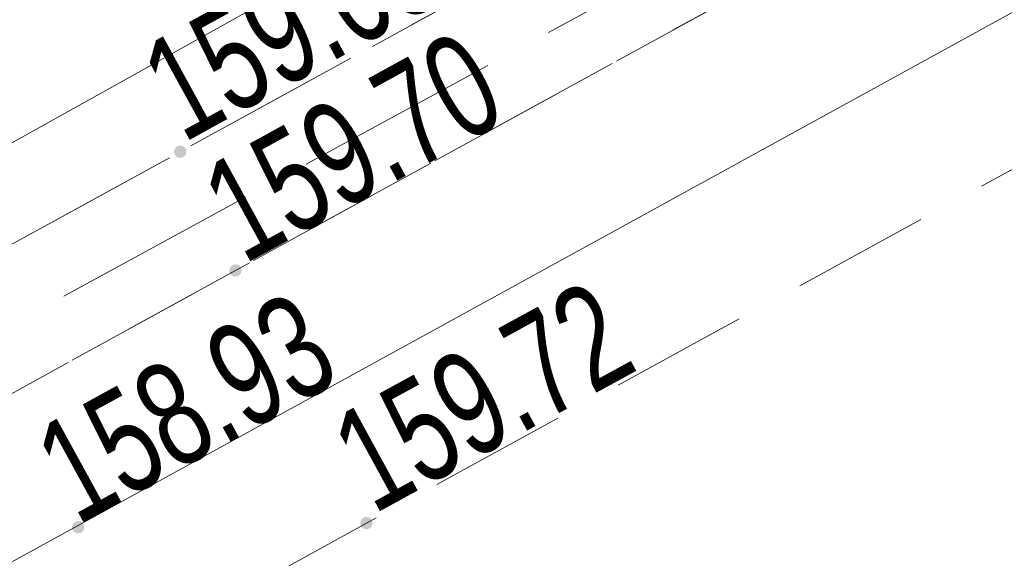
# Model space of a CAD drawing. Header units: metres. Extents: x 8440716 to 8446743, y 5883760 to 5887966.
# Tile 233 of 256: x 8442462.54 to 8442469.67, y 5885796.96 to 5885800.87. Entities that reach past the tile are written whole.
import ezdxf

# ---------------------------------------------------------------- set-up
doc = ezdxf.new("R2010")
doc.units = ezdxf.units.M
doc.header["$MEASUREMENT"] = 0
doc.linetypes.add('1.0_0.5', pattern=[1.5, 1, -0.5])
doc.linetypes.add('1.5_0.5', pattern=[2, 1.5, -0.5])
doc.layers.get('0').update_dxf_attribs({"color": 250, "linetype": 'CONTINUOUS', "lineweight": 5})
for name, color, linetype in [('chodnik', 253, 'CONTINUOUS'), ('pikieta sztuczna', 253, 'CONTINUOUS'), ('pikieta sztuczna-Atr2', 253, 'CONTINUOUS'), ('przewód elektroenergetyczny podziemny - ob. projektowany', 253, 'CONTINUOUS'), ('przewód telekomunikacyjny podziemny', 253, 'CONTINUOUS'), ('przewód wodociągowy', 253, 'CONTINUOUS'), ('rzędna', 253, 'CONTINUOUS'), ('rzędna-Atr2', 253, 'CONTINUOUS'), ('trawnik', 253, 'CONTINUOUS')]:
    doc.layers.add(name, color=color, linetype=linetype)
doc.styles.get("Standard").update_dxf_attribs({"font": 'Working1250', "width": 0.75})

# ---------------------------------------------------------------- blocks, each defined once
blk = doc.blocks.new('PW01')
at = {"linetype": 'Continuous', "lineweight": 13}
h = blk.add_hatch(color=0, dxfattribs=at)
edge = h.paths.add_edge_path()
edge.add_arc((0, 0), 0.045, 0, 360)

msp = doc.modelspace()

# ---------------------------------------------------------------- linework, layer by layer
at = {"layer": 'chodnik', "color": 253, "linetype": '1.0_0.5', "lineweight": 18, "flags": 128}
for points in [[(8442227.61, 5885673.02), (8442233.09, 5885675.53), (8442236.85, 5885677.26), (8442248.86, 5885682.85), (8442261.11, 5885688.95), (8442270.34, 5885693.7), (8442276.45, 5885696.95), (8442293.62, 5885706.31), (8442303.45, 5885711.71), (8442327.6, 5885725.01), (8442363.58, 5885744.79), (8442368.09, 5885747.26), (8442372.02, 5885749.46), (8442397.76, 5885763.64), (8442430.07, 5885781.43), (8442463.7, 5885799.91), (8442494.8, 5885816.96), (8442526.92, 5885834.71), (8442562.4, 5885854.15), (8442598.17, 5885873.84), (8442624.8, 5885888.46), (8442657.47, 5885906.45), (8442689.67, 5885924.19), (8442721.98, 5885941.97), (8442754.17, 5885959.73), (8442784.37, 5885976.3), (8442819.26, 5885995.45), (8442851.56, 5886013.23), (8442883.81, 5886030.99), (8442916.35, 5886048.87), (8442948.54, 5886066.59), (8442981.18, 5886084.55), (8443014.82, 5886103.01), (8443046.03, 5886120.16), (8443078.59, 5886138.04), (8443110.9, 5886155.85), (8443143.39, 5886173.76), (8443159.31, 5886182.54), (8443160.3, 5886182.95), (8443161.61, 5886183.38), (8443162.98, 5886183.6), (8443164.51, 5886183.65), (8443166.42, 5886183.54), (8443168.06, 5886183.45), (8443169.47, 5886183.69), (8443170.89, 5886184.19), (8443171.98, 5886184.78), (8443172.73, 5886185.26), (8443170.6, 5886186.43), (8443170.05, 5886186.13), (8443169.27, 5886185.79), (8443168.01, 5886185.54), (8443167.07, 5886185.56), (8443165.25, 5886185.7), (8443164.04, 5886185.74), (8443161.85, 5886185.52), (8443160.12, 5886185.08), (8443158.24, 5886184.31), (8443142.4, 5886175.6), (8443109.88, 5886157.66), (8443077.69, 5886139.94), (8443045.06, 5886121.98), (8443013.59, 5886104.73), (8442980.22, 5886086.4), (8442947.47, 5886068.38), (8442915.51, 5886050.79), (8442882.83, 5886032.85), (8442850.52, 5886015.03), (8442818.06, 5885997.17), (8442783.41, 5885978.14), (8442753.19, 5885961.54), (8442720.93, 5885943.74), (8442688.63, 5885925.96), (8442656.38, 5885908.21), (8442623.77, 5885890.25), (8442597.12, 5885875.63), (8442561.4, 5885855.99), (8442525.99, 5885836.53), (8442493.98, 5885818.86), (8442462.78, 5885801.76), (8442428.98, 5885783.14), (8442396.7, 5885765.42), (8442371.04, 5885751.28), (8442367.47, 5885749.33), (8442367.16, 5885749.31), (8442366.9, 5885749.46), (8442366.56, 5885750.02), (8442366.18, 5885750.8), (8442364.41, 5885749.81), (8442364.38, 5885749.25), (8442364.01, 5885748.06), (8442363.55, 5885747.4), (8442362.78, 5885746.73), (8442326.54, 5885726.81), (8442302.36, 5885713.49), (8442292.58, 5885708.1), (8442275.43, 5885698.75), (8442269.39, 5885695.57), (8442260.19, 5885690.78), (8442247.99, 5885684.71), (8442235.85, 5885679.08), (8442232.06, 5885677.37), (8442227.97, 5885675.56), (8442221.94, 5885672.89), (8442216.5, 5885670.61), (8442206.12, 5885666.35), (8442201.41, 5885664.48), (8442190.06, 5885660.16), (8442169.76, 5885652.89), (8442167.35, 5885652.25), (8442161.2, 5885650.61), (8442161.7, 5885648.68), (8442170.42, 5885650.93), (8442190.78, 5885658.22), (8442202.03, 5885662.53), (8442207.06, 5885664.47), (8442217.19, 5885668.66), (8442223.87, 5885671.41)], [(8442398.23, 5885762.83), (8442372.93, 5885748.87), (8442372.02, 5885749.46), (8442368.09, 5885747.26), (8442368.08, 5885746.24), (8442363.93, 5885743.94), (8442328.04, 5885724.2), (8442303.92, 5885710.92), (8442294.03, 5885705.48), (8442276.91, 5885696.15), (8442270.65, 5885692.84), (8442261.52, 5885688.13), (8442249.29, 5885682.04), (8442237.27, 5885676.4), (8442233.82, 5885674.86), (8442227.91, 5885672.18), (8442228.68, 5885670.34), (8442234.79, 5885673.06), (8442238.21, 5885674.64), (8442250.22, 5885680.25), (8442262.44, 5885686.36), (8442271.35, 5885690.96), (8442277.86, 5885694.39), (8442295.07, 5885703.76), (8442305.02, 5885709.25), (8442328.98, 5885722.44), (8442364.79, 5885742.15), (8442399.21, 5885760.98), (8442431.58, 5885778.77), (8442465.05, 5885797.22), (8442495.8, 5885814.05), (8442518.04, 5885826.35), (8442520.13, 5885827.5), (8442528.37, 5885832.06), (8442563.43, 5885851.44), (8442599.47, 5885871.24), (8442625.94, 5885885.78), (8442658.84, 5885903.89), (8442691.97, 5885922.16), (8442723.6, 5885939.55), (8442755.59, 5885957.15), (8442785.67, 5885973.69), (8442820.87, 5885992.99), (8442852.82, 5886010.6), (8442885.15, 5886028.42), (8442917.67, 5886046.28), (8442950.17, 5886064.15), (8442982.52, 5886081.96), (8443016.84, 5886100.81), (8443047.49, 5886117.63), (8443079.73, 5886135.39), (8443112.44, 5886153.39), (8443144.78, 5886171.19), (8443160.82, 5886179.99), (8443162.19, 5886180.5), (8443163.41, 5886180.72), (8443164.97, 5886180.7), (8443166.12, 5886180.47), (8443168.87, 5886179.82), (8443169.49, 5886179.73), (8443170.81, 5886179.74), (8443172.11, 5886180.07), (8443173.41, 5886180.59), (8443175.29, 5886181.7), (8443174.34, 5886182.75), (8443173.14, 5886183.92), (8443171.98, 5886184.78), (8443170.89, 5886184.19), (8443169.47, 5886183.69), (8443168.06, 5886183.45), (8443166.42, 5886183.54), (8443164.51, 5886183.65), (8443162.98, 5886183.6), (8443161.61, 5886183.38), (8443160.3, 5886182.95), (8443159.31, 5886182.54), (8443159.73, 5886181.73), (8443143.87, 5886172.95), (8443111.34, 5886155.04), (8443078.93, 5886137.17), (8443046.49, 5886119.33), (8443015.33, 5886102.26), (8442981.67, 5886083.71), (8442949, 5886065.77), (8442916.82, 5886048.03), (8442884.23, 5886030.14), (8442851.95, 5886012.33), (8442819.79, 5885994.66), (8442784.76, 5885975.43), (8442754.61, 5885958.89), (8442722.39, 5885941.13), (8442691.08, 5885923.91), (8442657.91, 5885905.62), (8442625.13, 5885887.6), (8442598.63, 5885873.01), (8442562.69, 5885853.33), (8442527.37, 5885833.89), (8442495.03, 5885816.03), (8442464.1, 5885799.05), (8442430.54, 5885780.59)]]:
    msp.add_lwpolyline(points, close=True, dxfattribs=at)
at = {"layer": 'przewód elektroenergetyczny podziemny - ob. projektowany', "color": 3, "linetype": '1.5_0.5', "lineweight": 18, "flags": 128}
msp.add_lwpolyline([(8442373.46, 5885749.75), (8442389.18, 5885758.36), (8442404.93, 5885767.14), (8442422.4, 5885776.87), (8442439.97, 5885786.42), (8442457.55, 5885795.98), (8442475.12, 5885805.53), (8442492.55, 5885815.32), (8442510.12, 5885824.88), (8442527.6, 5885834.61), (8442545.17, 5885844.17), (8442562.64, 5885853.9), (8442580.21, 5885863.46), (8442597.78, 5885873.01), (8442615.24, 5885882.77), (8442632.7, 5885892.51), (8442650.27, 5885902.07), (8442667.96, 5885911.8), (8442700.77, 5885929.84), (8442718.29, 5885939.48), (8442735.81, 5885949.13), (8442753.33, 5885958.77), (8442770.89, 5885968.35), (8442788.4, 5885978.02), (8442805.9, 5885987.69), (8442840.92, 5886007.03), (8442858.42, 5886016.71), (8442893.52, 5886035.88), (8442928.52, 5886055.26), (8442946.12, 5886064.75), (8442963.63, 5886074.42), (8442981.13, 5886084.1), (8442998.63, 5886093.78), (8443016.24, 5886103.26), (8443033.73, 5886112.97), (8443051.21, 5886122.69), (8443068.8, 5886132.2), (8443086.27, 5886141.93), (8443103.74, 5886151.67), (8443121.34, 5886161.18), (8443138.83, 5886170.87), (8443156.44, 5886180.36)], dxfattribs=at)
at = {"layer": 'przewód telekomunikacyjny podziemny', "color": 30, "linetype": 'Continuous', "lineweight": 18, "flags": 128}
msp.add_lwpolyline([(8442887.65, 5886030.94), (8442861.5, 5886016.55), (8442845.88, 5886007.92), (8442819.73, 5885993.62), (8442792.68, 5885978.72), (8442764.96, 5885963.37), (8442742.51, 5885951.26), (8442715.88, 5885936.68), (8442689.75, 5885922.33), (8442664.49, 5885908.48), (8442641.02, 5885895.43), (8442613.42, 5885880.21), (8442586.52, 5885865.07), (8442555.95, 5885848.53), (8442535.15, 5885836.83), (8442526.51, 5885832.17), (8442498.85, 5885816.9), (8442462.39, 5885796.89), (8442434.58, 5885781.45), (8442405.39, 5885765.33), (8442372.03, 5885747.01), (8442349.92, 5885734.78), (8442316.79, 5885717.27), (8442288.16, 5885701.78)], dxfattribs=at)
at = {"layer": 'przewód wodociągowy', "color": 5, "linetype": 'Continuous', "lineweight": 18, "flags": 128}
msp.add_lwpolyline([(8442480.04, 5885809.76), (8442454, 5885795.25), (8442427.58, 5885781.06), (8442397.07, 5885764.28), (8442370.04, 5885749.52), (8442343.46, 5885735.1), (8442340.62, 5885733.46), (8442339.15, 5885732.65), (8442337.48, 5885731.61), (8442333.68, 5885729.86), (8442333.23, 5885730.08), (8442332.61, 5885731.09), (8442321.81, 5885750.66), (8442318.1, 5885757.25)], dxfattribs=at)
at = {"layer": 'trawnik', "color": 253, "linetype": '1.0_0.5', "lineweight": 18, "flags": 128}
msp.add_lwpolyline([(8442916.82, 5886048.03), (8442949, 5886065.77), (8442981.67, 5886083.71), (8443015.33, 5886102.26), (8443046.49, 5886119.33), (8443078.93, 5886137.17), (8443111.34, 5886155.04), (8443143.87, 5886172.95), (8443159.73, 5886181.73), (8443159.31, 5886182.54), (8443143.39, 5886173.76), (8443110.9, 5886155.85), (8443078.59, 5886138.04), (8443046.03, 5886120.16), (8443014.82, 5886103.01), (8442981.18, 5886084.55), (8442948.54, 5886066.59), (8442916.35, 5886048.87), (8442883.81, 5886030.99), (8442851.56, 5886013.23), (8442819.26, 5885995.45), (8442784.37, 5885976.3), (8442754.17, 5885959.73), (8442721.98, 5885941.97), (8442689.67, 5885924.19), (8442657.47, 5885906.45), (8442624.8, 5885888.46), (8442598.17, 5885873.84), (8442562.4, 5885854.15), (8442526.92, 5885834.71), (8442494.8, 5885816.96), (8442463.7, 5885799.91), (8442430.07, 5885781.43), (8442397.76, 5885763.64), (8442372.02, 5885749.46), (8442372.93, 5885748.87), (8442398.23, 5885762.83), (8442430.54, 5885780.59), (8442464.1, 5885799.05), (8442495.03, 5885816.03), (8442527.37, 5885833.89), (8442562.69, 5885853.33), (8442598.63, 5885873.01), (8442625.13, 5885887.6), (8442657.91, 5885905.62), (8442691.08, 5885923.91), (8442722.39, 5885941.13), (8442754.61, 5885958.89), (8442784.76, 5885975.43), (8442819.79, 5885994.66), (8442851.95, 5886012.33), (8442884.23, 5886030.14)], close=True, dxfattribs=at)

# ---------------------------------------------------------------- block references
at = {"layer": 'pikieta sztuczna', "color": 253, "linetype": 'Continuous', "lineweight": 13}
for p in [(8442463.7, 5885799.91), (8442464.1, 5885799.05), (8442465.05, 5885797.22)]:
    msp.add_blockref('PW01', p, dxfattribs=at)
at = {"layer": 'rzędna', "color": 30, "linetype": 'Continuous', "lineweight": 18}
msp.add_blockref('PW01', (8442462.96, 5885797.19), dxfattribs=at)

# ---------------------------------------------------------------- texts
at = {"layer": 'pikieta sztuczna-Atr2', "color": 253, "width": 0.72}
for s, rotation, p in [('159.68', 28.732, (8442463.72, 5885799.97)), ('159.70', 28.765, (8442464.16, 5885799.09)), ('159.72', 28.691, (8442465.1, 5885797.28))]:
    msp.add_text(s, height=0.75, rotation=rotation, dxfattribs=at).set_placement(p)
at = {"layer": 'rzędna-Atr2', "color": 253, "width": 0.72}
msp.add_text('158.93', height=0.75, rotation=28.758, dxfattribs=at).set_placement((8442462.95, 5885797.2))

doc.saveas('drawing.dxf')
